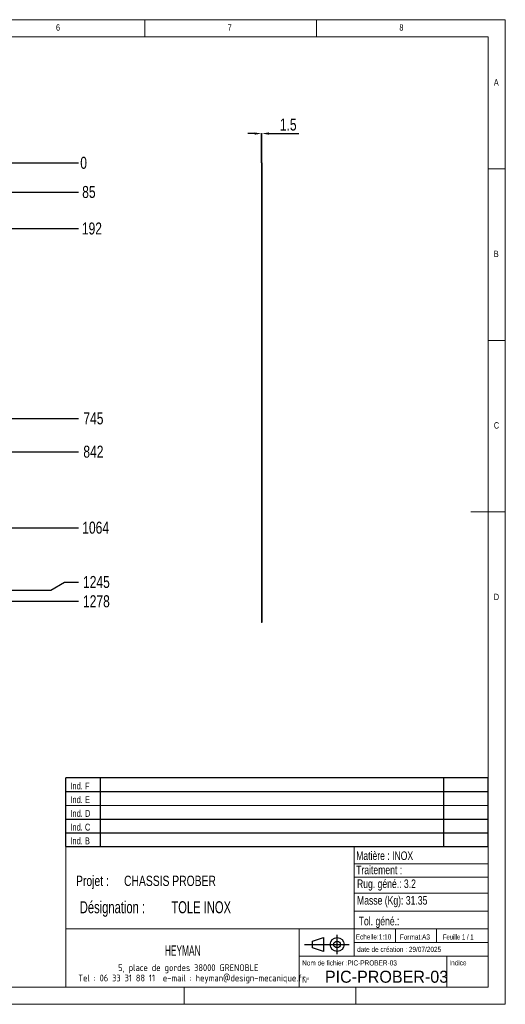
# Model space of a CAD drawing. Header units: millimetres. Extents: x 5 to 415, y 5 to 292.
# Tile 4 of 4: x 274 to 415, y 5 to 292. Entities that reach past the tile are written whole.
import ezdxf

# ---------------------------------------------------------------- set-up
doc = ezdxf.new("R2010")
doc.units = ezdxf.units.MM
doc.header["$PDSIZE"] = -1
doc.layers.add('COTES', color=1, linetype='Continuous')
doc.layers.add('NOTES', color=6, linetype='Continuous')
doc.layers.add('TRAIT-FORT', color=4, linetype='Continuous', lineweight=25)
doc.styles.add('SLDTEXTSTYLE0', font='TXT', dxfattribs={"width": 0.75})
doc.styles.add('SLDTEXTSTYLE1', font='TXT', dxfattribs={"width": 0.6957283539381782})
doc.styles.add('SLDTEXTSTYLE2', font='TXT')
doc.styles.add('SLDTEXTSTYLE3', font='TXT', dxfattribs={"width": 0.6923076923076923})
doc.styles.add('SLDTEXTSTYLE4', font='ISOCP3', dxfattribs={"width": 0.96})
doc.styles.add('SLDTEXTSTYLE5', font='TXT', dxfattribs={"width": 0.605})
doc.dimstyles.new('SLDDIMSTYLE0', dxfattribs={"dimtxt": 3.5, "dimasz": 0.3333333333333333, "dimexe": 0, "dimexo": 0.0625, "dimgap": 0.875, "dimtad": 0, "dimtih": 1, "dimtoh": 1, "dimdec": 0, "dimlfac": 10, "dimrnd": 1e-09, "dimdsep": 46, "dimtxsty": 'SLDTEXTSTYLE0', "dimblk1": 'ORIGIN', "dimblk2": 'ORIGIN', "dimsah": 1, "dimcen": 0.09, "dimadec": 0, "dimazin": 2, "dimtfac": 1, "dimtdec": 0, "dimtofl": 0, "dimtmove": 0, "dimatfit": 3, "dimldrblk": 'ORIGIN', "dimfxl": 1, "dimfrac": 2, "dimtolj": 1, "dimtzin": 12, "dimarcsym": 0})
doc.dimstyles.new('SLDDIMSTYLE1', dxfattribs={"dimtxt": 3.5, "dimasz": 2, "dimexe": 0, "dimexo": 0.0625, "dimgap": 0.875, "dimtad": 0, "dimtih": 1, "dimtoh": 1, "dimdec": 0, "dimlfac": 10, "dimrnd": 1e-09, "dimzin": 12, "dimdsep": 46, "dimtxsty": 'SLDTEXTSTYLE0', "dimsah": 1, "dimcen": 0.09, "dimadec": 0, "dimazin": 3, "dimtfac": 1, "dimtdec": 0, "dimtofl": 0, "dimtmove": 0, "dimatfit": 3, "dimfxl": 1, "dimfrac": 2, "dimtolj": 1, "dimtzin": 12, "dimarcsym": 0})
doc.dimstyles.new('SLDDIMSTYLE3', dxfattribs={"dimtxt": 3.5, "dimasz": 2, "dimexe": 0, "dimexo": 0.0625, "dimgap": 0.875, "dimtad": 1, "dimdec": 1, "dimlfac": 10, "dimrnd": 1e-09, "dimzin": 12, "dimdsep": 46, "dimtxsty": 'SLDTEXTSTYLE0', "dimsah": 1, "dimcen": 0.09, "dimadec": 0, "dimazin": 3, "dimtfac": 1, "dimtdec": 1, "dimtmove": 0, "dimatfit": 0, "dimfxl": 1, "dimfrac": 2, "dimtolj": 1, "dimtzin": 12, "dimarcsym": 0})

# ---------------------------------------------------------------- blocks, each defined once
blk = doc.blocks.new('Bloc2')
for p, q in [((2.315216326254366, 3.799502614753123), (5.549036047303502, 4.799502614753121)), ((2.315216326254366, 1.799502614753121), (2.315216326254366, 3.799502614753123)), ((5.549036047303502, 4.799502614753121), (5.549036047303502, 0.7995026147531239)), ((9.479898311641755, 0), (9.479898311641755, 5.599005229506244)), ((5.551115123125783e-14, 2.799502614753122), (12.97960033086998, 2.799502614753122)), ((5.549036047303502, 0.7995026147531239), (2.315216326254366, 1.799502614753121))]:
    blk.add_line(p, q)
for radius in [1.999999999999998, 0.9999999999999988]:
    blk.add_circle((9.479898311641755, 2.799502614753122), radius)
blk = doc.blocks.new('TAB MODIFS')
for p, q in [((123.0000000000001, 20.00000000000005), (0, 20.00000000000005)), ((0, 3.469446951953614e-14), (0, 20.00000000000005)), ((10.00000000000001, 20.00000000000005), (10.00000000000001, 1.387778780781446e-14)), ((110, 20.00000000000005), (110, 1.387778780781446e-14)), ((123.0000000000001, 3.469446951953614e-14), (123.0000000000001, 20.00000000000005)), ((5.551115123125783e-14, 16.00000000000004), (123.0040649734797, 16.00000000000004)), ((5.551115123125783e-14, 8.000000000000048), (123.0000000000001, 8.000000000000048)), ((5.551115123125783e-14, 4.000000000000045), (123.0000000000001, 4.000000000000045)), ((0, 3.469446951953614e-14), (123.0000000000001, 3.469446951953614e-14))]:
    blk.add_line(p, q)
at = {"color": 7, "linetype": 'Continuous', "lineweight": 18}
blk.add_line((5.551115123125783e-14, 12.00000000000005), (123.0000000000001, 12.00000000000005), dxfattribs=at)
at = {"color": 7}
for tag in ['AUTOATTR0', 'AUTOATTR1', 'AUTOATTR2', 'AUTOATTR3', 'AUTOATTR4', 'AUTOATTR5', 'AUTOATTR6', 'AUTOATTR7', 'AUTOATTR8', 'AUTOATTR9']:
    blk.add_attdef(tag, (0, 0), '', height=1, dxfattribs=at)
at = {"layer": 'NOTES', "color": 211, "char_height": 2, "attachment_point": 1, "style": 'SLDTEXTSTYLE0'}
for s, insert in [('Ind. F', (1.361023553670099, 18.65569893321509)), ('Ind. E', (1.361023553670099, 14.65569893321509)), ('Ind. D', (1.361023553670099, 10.6556989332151)), ('Ind. C', (1.361023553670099, 6.655698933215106)), ('Ind. B', (1.361023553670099, 2.655698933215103))]:
    blk.add_mtext(s, dxfattribs=dict(at, insert=insert))
blk = doc.blocks.new('SW_NOTE_0')
at = {"layer": 'NOTES', "color": 0, "char_height": 4.233333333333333, "attachment_point": 1, "style": 'SLDTEXTSTYLE0'}
for s, insert in [('TOLES INOX EP: 1.5', (0, 5.457053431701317)), ('TROUS NON COTES: Ø 3.2', (0, -5.831835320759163)), ('TOLERANCE GENERALE : ± 1 mm', (0, -17.12072407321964)), ('TOLERANCE DE PLANEITE : ± 1 mm/m', (0, -22.76516844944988)), ('Masse (Kg): 31.35', (0, -28.40961282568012))]:
    blk.add_mtext(s, dxfattribs=dict(at, insert=insert))
blk = doc.blocks.new('SW_NOTE_1')
at = {"layer": 'NOTES', "color": 0, "char_height": 3.5, "attachment_point": 1, "style": 'SLDTEXTSTYLE1'}
for s, insert in [('Désignation :', (0, 4.511737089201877)), ('TOLE INOX', (26.67097188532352, 4.51173726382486))]:
    blk.add_mtext(s, dxfattribs=dict(at, insert=insert))
blk = doc.blocks.new('SW_NOTE_2')
at = {"layer": 'NOTES', "color": 0, "char_height": 3, "attachment_point": 1, "style": 'SLDTEXTSTYLE0'}
for s, insert in [('Projet :', (0, 3.867203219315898)), ('CHASSIS PROBER', (13.97604122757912, 3.867203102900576))]:
    blk.add_mtext(s, dxfattribs=dict(at, insert=insert))
blk = doc.blocks.new('SW_NOTE_3')
at = {"layer": 'NOTES', "color": 0, "char_height": 2, "attachment_point": 2, "style": 'SLDTEXTSTYLE4'}
for s, insert in [('5, place de gordes 38000 GRENOBLE', (21.96874999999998, 2.578135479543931)), ('Tel : 06 33 31 88 11  e-mail : heyman@design-mecanique.fr', (23.02205471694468, -0.421864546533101))]:
    blk.add_mtext(s, dxfattribs=dict(at, insert=insert))
blk = doc.blocks.new('_D_31')
at = {"layer": 'COTES', "color": 0, "lineweight": -2, "transparency": 16777216}
blk.add_line((267.2719441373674, 250.2620590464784), (290.6882991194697, 250.2620590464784), dxfattribs=at)
at = {"layer": 'Defpoints', "color": 0, "transparency": 16777216}
for p in [(267.2094441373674, 250.2620590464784), (267.2094441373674, 250.2620590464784), (290.6882991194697, 250.2620590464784)]:
    blk.add_point(p, dxfattribs=at)
at = {"layer": 'COTES', "color": 0, "transparency": 16777216, "insert": (292.2195491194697, 250.2620590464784), "char_height": 3.5, "attachment_point": 5, "style": 'SLDTEXTSTYLE0'}
blk.add_mtext('\\A1;0', dxfattribs=at)
blk = doc.blocks.new('_Origin')
at = {"color": 0, "linetype": 'ByBlock', "lineweight": -2}
blk.add_line((0, 0), (-1, 0), dxfattribs=at)
blk.add_circle((0, 0), 0.5, dxfattribs=at)
blk = doc.blocks.new('_D_32')
at = {"layer": 'COTES', "color": 0, "lineweight": -2, "transparency": 16777216}
blk.add_line((80.02194122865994, 241.762056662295), (290.6882991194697, 241.762056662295), dxfattribs=at)
at = {"layer": 'Defpoints', "color": 0, "transparency": 16777216}
for p in [(267.2094441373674, 250.2620590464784), (79.95944122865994, 241.762056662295), (290.6882991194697, 241.762056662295)]:
    blk.add_point(p, dxfattribs=at)
at = {"layer": 'COTES', "color": 0, "transparency": 16777216, "insert": (293.7507991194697, 241.762056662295), "char_height": 3.5, "attachment_point": 5, "style": 'SLDTEXTSTYLE0'}
blk.add_mtext('\\A1;85', dxfattribs=at)
blk = doc.blocks.new('_D_33')
at = {"layer": 'COTES', "color": 0, "lineweight": -2, "transparency": 16777216}
blk.add_line((218.5219412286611, 231.1120566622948), (290.6882991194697, 231.1120566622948), dxfattribs=at)
at = {"layer": 'Defpoints', "color": 0, "transparency": 16777216}
for p in [(267.2094441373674, 250.2620590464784), (218.4594412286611, 231.1120566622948), (290.6882991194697, 231.1120566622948)]:
    blk.add_point(p, dxfattribs=at)
at = {"layer": 'COTES', "color": 0, "transparency": 16777216, "insert": (294.6257991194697, 231.1120566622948), "char_height": 3.5, "attachment_point": 5, "style": 'SLDTEXTSTYLE0'}
blk.add_mtext('\\A1;192', dxfattribs=at)
blk = doc.blocks.new('_D_34')
at = {"layer": 'COTES', "color": 0, "lineweight": -2, "transparency": 16777216}
blk.add_line((80.02194122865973, 175.7620566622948), (290.6882991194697, 175.7620566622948), dxfattribs=at)
at = {"layer": 'Defpoints', "color": 0, "transparency": 16777216}
for p in [(267.2094441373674, 250.2620590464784), (79.95944122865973, 175.7620566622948), (290.6882991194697, 175.7620566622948)]:
    blk.add_point(p, dxfattribs=at)
at = {"layer": 'COTES', "color": 0, "transparency": 16777216, "insert": (295.0632991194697, 175.7620566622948), "char_height": 3.5, "attachment_point": 5, "style": 'SLDTEXTSTYLE0'}
blk.add_mtext('\\A1;745', dxfattribs=at)
blk = doc.blocks.new('_D_35')
at = {"layer": 'COTES', "color": 0, "lineweight": -2, "transparency": 16777216}
blk.add_line((74.79194122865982, 166.0620566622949), (290.6882991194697, 166.0620566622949), dxfattribs=at)
at = {"layer": 'Defpoints', "color": 0, "transparency": 16777216}
for p in [(267.2094441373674, 250.2620590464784), (74.72944122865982, 166.0620566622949), (290.6882991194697, 166.0620566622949)]:
    blk.add_point(p, dxfattribs=at)
at = {"layer": 'COTES', "color": 0, "transparency": 16777216, "insert": (295.0632991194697, 166.0620566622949), "char_height": 3.5, "attachment_point": 5, "style": 'SLDTEXTSTYLE0'}
blk.add_mtext('\\A1;842', dxfattribs=at)
blk = doc.blocks.new('_D_36')
at = {"layer": 'COTES', "color": 0, "lineweight": -2, "transparency": 16777216}
blk.add_line((218.5219412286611, 143.9120566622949), (290.6882991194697, 143.9120566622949), dxfattribs=at)
at = {"layer": 'Defpoints', "color": 0, "transparency": 16777216}
for p in [(267.2094441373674, 250.2620590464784), (218.4594412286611, 143.9120566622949), (290.6882991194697, 143.9120566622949)]:
    blk.add_point(p, dxfattribs=at)
at = {"layer": 'COTES', "color": 0, "transparency": 16777216, "insert": (295.7195491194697, 143.9120566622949), "char_height": 3.5, "attachment_point": 5, "style": 'SLDTEXTSTYLE0'}
blk.add_mtext('\\A1;1064', dxfattribs=at)
blk = doc.blocks.new('_D_38')
at = {"layer": 'COTES', "color": 0, "lineweight": -2, "transparency": 16777216}
blk.add_line((71.47194122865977, 122.4620566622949), (290.6882991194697, 122.4620566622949), dxfattribs=at)
at = {"layer": 'Defpoints', "color": 0, "transparency": 16777216}
for p in [(267.2094441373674, 250.2620590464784), (71.40944122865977, 122.4620566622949), (290.6882991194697, 122.4620566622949)]:
    blk.add_point(p, dxfattribs=at)
at = {"layer": 'COTES', "color": 0, "transparency": 16777216, "insert": (295.9382991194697, 122.4620566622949), "char_height": 3.5, "attachment_point": 5, "style": 'SLDTEXTSTYLE0'}
blk.add_mtext('\\A1;1278', dxfattribs=at)
blk = doc.blocks.new('_D_41')
at = {"layer": 'COTES', "color": 0, "lineweight": -2, "transparency": 16777216}
for p, q in [((342.0074695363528, 258.8065974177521), (340.0074695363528, 258.8065974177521)), ((344.0074695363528, 250.3245590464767), (344.0074695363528, 258.8065974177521)), ((344.0074695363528, 258.8065974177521), (344.1574695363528, 258.8065974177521)), ((344.1574695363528, 250.3245590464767), (344.1574695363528, 258.8065974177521)), ((346.1574695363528, 258.8065974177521), (354.8544633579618, 258.8065974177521))]:
    blk.add_line(p, q, dxfattribs=at)
at = {"layer": 'COTES', "color": 0, "transparency": 16777216}
for points in [[(342.0074695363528, 259.1399307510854), (342.0074695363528, 258.4732640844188), (344.0074695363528, 258.8065974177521)], [(346.1574695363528, 259.1399307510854), (346.1574695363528, 258.4732640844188), (344.1574695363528, 258.8065974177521)]]:
    blk.add_solid(points, dxfattribs=at)
at = {"layer": 'Defpoints', "color": 0, "transparency": 16777216}
for p in [(344.0074695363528, 258.8065974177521), (344.0074695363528, 250.2620590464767), (344.1574695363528, 250.2620590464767)]:
    blk.add_point(p, dxfattribs=at)
at = {"layer": 'COTES', "color": 0, "transparency": 16777216, "insert": (351.7919633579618, 263.1815974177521), "char_height": 3.5, "attachment_point": 2, "style": 'SLDTEXTSTYLE0'}
blk.add_mtext('\\A1;1.5', dxfattribs=at)

msp = doc.modelspace()

# ---------------------------------------------------------------- linework, layer by layer
at = {"lineweight": 18}
for p, q in [((415.0000000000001, 292), (5.000000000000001, 292)), ((310.0000000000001, 292), (310.0000000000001, 287.0000000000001)), ((360, 287.0000000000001), (360, 292)), ((415.0000000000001, 5.000000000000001), (415.0000000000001, 292)), ((410.0000000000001, 287.0000000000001), (10, 287.0000000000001)), ((410.0000000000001, 287.0000000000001), (410.0000000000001, 10.00000000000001)), ((415.0000000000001, 248.5), (410.0000000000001, 248.5)), ((410.0000000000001, 198.5), (415.0000000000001, 198.5)), ((415.0000000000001, 148.5), (405.0000000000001, 148.5)), ((286.998970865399, 50.99956371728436), (286.998970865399, 9.999563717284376)), ((409.998970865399, 50.99956371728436), (286.998970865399, 50.99956371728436)), ((370.9989708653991, 50.99956371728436), (370.9989708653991, 18.99956371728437)), ((370.9989708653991, 45.92734043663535), (409.998970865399, 45.92734043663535)), ((370.9989708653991, 42.01117825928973), (409.998970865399, 42.01117825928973)), ((370.9989708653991, 37.4096877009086), (409.998970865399, 37.4096877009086)), ((370.9989708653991, 32.17182078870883), (410.0000000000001, 32.17182078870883)), ((286.998970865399, 26.99956371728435), (409.998970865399, 26.99956371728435)), ((354.9989708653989, 26.99956371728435), (354.9989708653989, 9.999563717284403)), ((382.9989708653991, 26.99956371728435), (382.9989708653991, 22.99956371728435)), ((394.9989708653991, 26.99956371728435), (394.9989708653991, 22.99956371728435)), ((370.9989708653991, 22.99956371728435), (409.998970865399, 22.99956371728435)), ((354.9989708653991, 18.99956371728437), (409.998970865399, 18.99956371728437)), ((397.9989708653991, 18.99956371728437), (397.9989708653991, 9.999563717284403)), ((10, 10), (410.0000000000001, 10.00000000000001)), ((321.4989708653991, 9.999563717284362), (321.4989708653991, 4.999563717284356)), ((371.498970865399, 9.999563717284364), (371.498970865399, 4.999563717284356)), ((5.000000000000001, 5.000000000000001), (415.0000000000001, 5.000000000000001))]:
    msp.add_line(p, q, dxfattribs=at)
at = {"layer": 'TRAIT-FORT', "lineweight": 25}
for p, q in [((344.1574695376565, 250.2620608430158), (344.0074695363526, 250.2620608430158)), ((344.0074695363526, 250.2620608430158), (344.0074695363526, 116.2620575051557)), ((344.1574695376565, 250.2620608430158), (344.1574695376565, 116.2620575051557)), ((344.1574695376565, 116.2620575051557), (344.0074695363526, 116.2620575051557))]:
    msp.add_line(p, q, dxfattribs=at)

# ---------------------------------------------------------------- block references
for name, p in [('TAB MODIFS', (286.9925289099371, 50.9894270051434)), ('Bloc2', (356.5588817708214, 19.63386103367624))]:
    msp.add_blockref(name, p)
at = {"layer": 'NOTES'}
for name, p in [('SW_NOTE_0', (181.3347085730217, 49.50020308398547)), ('SW_NOTE_2', (290.0143881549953, 38.62188604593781)), ('SW_NOTE_1', (291.1004888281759, 30.53050214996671)), ('SW_NOTE_3', (300.7393142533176, 14.09564840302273))]:
    msp.add_blockref(name, p, dxfattribs=at)

# ---------------------------------------------------------------- texts
for s, insert, char_height, attachment_point, style in [('6', (284.1666666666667, 290.6680244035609), 1.852083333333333, 1, 'SLDTEXTSTYLE0'), ('7', (334.1666666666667, 290.6680244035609), 1.852083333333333, 1, 'SLDTEXTSTYLE0'), ('8', (384.1666666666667, 290.6680244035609), 1.852083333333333, 1, 'SLDTEXTSTYLE0'), ('A', (411.6666666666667, 274.6680204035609), 1.852083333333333, 1, 'SLDTEXTSTYLE0'), ('B', (411.6666666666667, 224.6680204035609), 1.852083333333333, 1, 'SLDTEXTSTYLE0'), ('C', (411.6666666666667, 174.6680204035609), 1.852083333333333, 1, 'SLDTEXTSTYLE0'), ('D', (411.6666666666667, 124.668020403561), 1.852083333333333, 1, 'SLDTEXTSTYLE0'), ('Matière : INOX', (371.5847517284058, 49.55466857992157), 2.5, 1, 'SLDTEXTSTYLE0'), ('Traitement :', (371.5847517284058, 45.4256801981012), 2.5, 1, 'SLDTEXTSTYLE0'), ('Rug. géné.: 3.2', (371.8269403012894, 41.39020150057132), 2.5, 1, 'SLDTEXTSTYLE0'), ('Masse (Kg): 31.35', (371.8269403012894, 36.54493279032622), 2.5, 1, 'SLDTEXTSTYLE0'), ('Tol. géné.:', (372.3225593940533, 30.49889630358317), 2.5, 1, 'SLDTEXTSTYLE0'), ('Echelle:1:10', (371.4524248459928, 25.40431352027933), 1.5, 1, 'SLDTEXTSTYLE0'), ('Format:A3', (384.2882493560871, 25.37972230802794), 1.5, 1, 'SLDTEXTSTYLE0'), ('Feuille 1 / 1', (396.8053501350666, 25.38354765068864), 1.5, 1, 'SLDTEXTSTYLE3'), ('HEYMAN', (321.079943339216, 22.17490500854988), 3, 2, 'SLDTEXTSTYLE5'), ('date de création : 29/07/2025', (371.8657478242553, 21.76540439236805), 1.5, 1, 'SLDTEXTSTYLE0'), ('Nom de fichier :PIC-PROBER-03', (355.8513659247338, 17.81492985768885), 1.5, 1, 'SLDTEXTSTYLE0'), ('Indice', (398.6916575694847, 17.85972570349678), 1.5, 1, 'SLDTEXTSTYLE0'), ('PIC-PROBER-03', (362.4775568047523, 14.78716954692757), 3.5, 1, 'SLDTEXTSTYLE2'), ('N°', (355.8770930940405, 12.76458946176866), 1.5, 1, 'SLDTEXTSTYLE0')]:
    msp.add_mtext(s, dxfattribs=dict(at, insert=insert, char_height=char_height, attachment_point=attachment_point, style=style))

# ---------------------------------------------------------------- dimensions: what is measured, and where the dimension line sits
at = {"layer": 'COTES'}
dim = msp.add_linear_dim(base=(344.0074695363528, 258.8065974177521), p1=(344.1574695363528, 250.2620590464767), p2=(344.0074695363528, 250.2620590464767), dimstyle='SLDDIMSTYLE3', dxfattribs=at)
dim.commit()
dim.dimension.update_dxf_attribs({"geometry": '_D_41', "text_midpoint": (351.7919633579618, 258.8065974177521), "dimtype": 160})
for feature_location, offset, dimstyle, picture, middle in [((71.40944122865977, 122.4620566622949), (219.27885789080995, 0), 'SLDDIMSTYLE1', '_D_38', (295.9382991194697, 122.4620566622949)), ((74.72944122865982, 166.0620566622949), (215.9588578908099, 0), 'SLDDIMSTYLE1', '_D_35', (295.0632991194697, 166.0620566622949)), ((79.95944122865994, 241.762056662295), (210.72885789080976, 0), 'SLDDIMSTYLE1', '_D_32', (293.7507991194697, 241.762056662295)), ((79.95944122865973, 175.7620566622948), (210.72885789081, 0), 'SLDDIMSTYLE1', '_D_34', (295.0632991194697, 175.7620566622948)), ((218.4594412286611, 231.1120566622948), (72.22885789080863, 0), 'SLDDIMSTYLE1', '_D_33', (294.6257991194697, 231.1120566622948)), ((218.4594412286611, 143.9120566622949), (72.22885789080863, 0), 'SLDDIMSTYLE1', '_D_36', (295.7195491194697, 143.9120566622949)), ((267.2094441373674, 250.2620590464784), (23.47885498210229, 0), 'SLDDIMSTYLE0', '_D_31', (292.2195491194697, 250.2620590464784))]:
    dim = msp.add_ordinate_dim(feature_location=feature_location, offset=offset, dtype=0, origin=(267.2094441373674, 250.2620590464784), dimstyle=dimstyle, dxfattribs=at)
    dim.commit()
    dim.dimension.update_dxf_attribs({"geometry": picture, "text_midpoint": middle})
msp.add_ordinate_dim(feature_location=(126.059441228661, 125.7620566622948), offset=(164.62885789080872, 2.311812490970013), dtype=0, origin=(267.2094441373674, 250.2620590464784), dimstyle='SLDDIMSTYLE1', dxfattribs=at).render()

doc.saveas('drawing.dxf')
